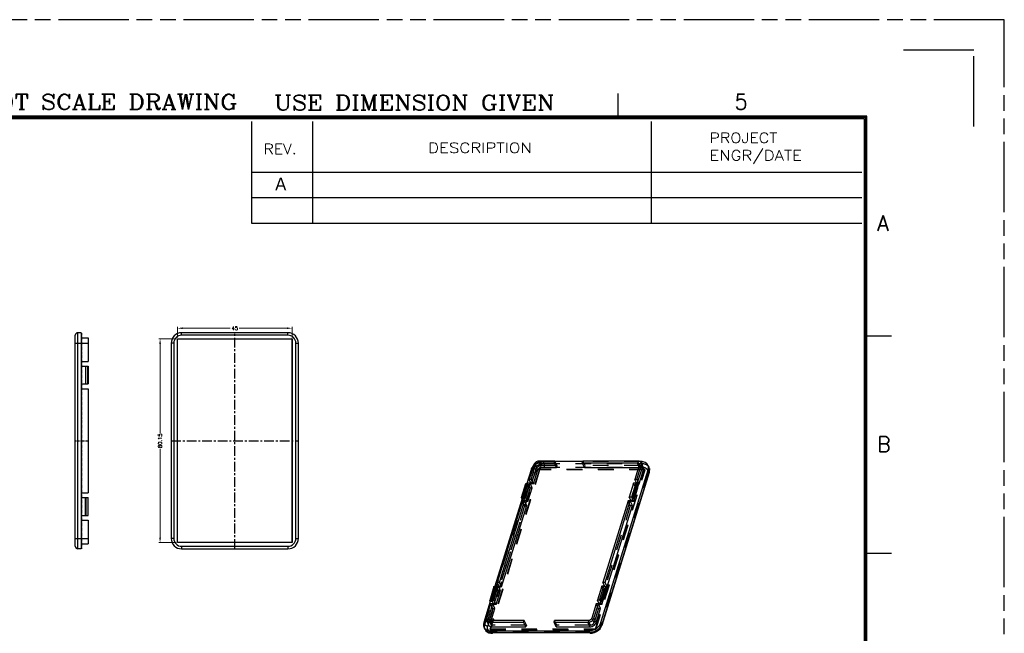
# Model space of a CAD drawing. Header units: millimetres. Extents: x 1261 to 1558, y 771 to 1231.
# Tile 105 of 105: x 1365 to 1558, y 1110 to 1231. Entities that reach past the tile are written whole.
import ezdxf
from ezdxf.enums import TextEntityAlignment as Align

# ---------------------------------------------------------------- set-up
doc = ezdxf.new("R2010")
doc.units = ezdxf.units.MM
doc.header["$LTSCALE"] = 30.734
for name, pattern in [('CENTER', [0.6, 0.375, -0.075, 0.075, -0.075]), ('HIDDEN', [0.2, 0.1, -0.1]), ('PHANTOM', [0.8, 0.45, -0.05, 0.1, -0.05, 0.1, -0.05])]:
    doc.linetypes.add(name, pattern=pattern)
doc.layers.get('0').update_dxf_attribs({"linetype": 'CONTINUOUS'})
doc.layers.get('Defpoints').update_dxf_attribs({"linetype": 'CONTINUOUS'})
doc.layers.add('DEFAULT_2', color=8, linetype='HIDDEN')
doc.layers.add('dim', color=82, linetype='CONTINUOUS', lineweight=9)
doc.styles.add('CENTURY', font='ROMANC.shx')
doc.styles.add('CHINA', font='txt.shx', dxfattribs={"bigfont": 'gbcbig.shx'})
doc.styles.add('CHINESE', font='PMingLiU.ttf')
doc.styles.add('SIMPLEX', font='SIMPLEX.shx', dxfattribs={"width": 0.8})

msp = doc.modelspace()

# ---------------------------------------------------------------- linework, layer by layer
at = {"color": 3, "linetype": 'Continuous'}
for p, q in [((1482.38, 1211.3), (1482.38, 1216.3)), ((1536.1, 1168.55), (1531.1, 1168.55)), ((1536.1, 1125.8), (1531.1, 1125.8))]:
    msp.add_line(p, q, dxfattribs=at)
at = {"linetype": 'Continuous'}
for p, q in [((1531.28, 1211.8), (1288.28, 1211.8)), ((1531.28, 1039.8), (1531.28, 1211.8)), ((1531.03, 1211.55), (1288.53, 1211.55)), ((1530.78, 1211.3), (1288.78, 1211.3)), ((1410.28, 1210.8), (1410.28, 1190.8)), ((1422.28, 1210.8), (1422.28, 1190.8)), ((1488.88, 1210.8), (1488.88, 1190.8)), ((1530.78, 1040.3), (1530.78, 1211.3)), ((1531.03, 1040.05), (1531.03, 1211.55)), ((1410.28, 1200.8), (1530.28, 1200.8)), ((1410.28, 1195.8), (1530.28, 1195.8)), ((1410.28, 1190.8), (1530.28, 1190.8))]:
    msp.add_line(p, q, dxfattribs=at)
at = {"color": 7, "linetype": 'Continuous'}
for p, q in [((1376.16, 1126.71), (1376.16, 1169.21)), ((1376.78, 1169.21), (1376.16, 1169.21)), ((1376.78, 1169.21), (1376.78, 1126.71)), ((1396.56, 1168.71), (1396.56, 1169.21)), ((1417.46, 1169.21), (1396.56, 1169.21)), ((1417.46, 1168.71), (1417.46, 1169.21)), ((1375.66, 1127.21), (1375.66, 1168.71)), ((1375.66, 1167.17), (1378.21, 1167.17)), ((1376.78, 1168.21), (1378.21, 1168.21)), ((1378.21, 1168.21), (1378.21, 1163.59)), ((1394.51, 1167.17), (1394.51, 1128.76)), ((1395.01, 1167.17), (1394.51, 1167.17)), ((1395.01, 1167.17), (1395.01, 1128.76)), ((1395.76, 1127.93), (1395.76, 1168)), ((1395.76, 1127.93), (1395.76, 1168)), ((1395.76, 1168), (1395.76, 1168)), ((1395.76, 1168), (1418.25, 1168)), ((1395.76, 1168), (1418.26, 1168)), ((1417.46, 1168.71), (1396.56, 1168.71)), ((1418.26, 1168), (1418.25, 1168)), ((1418.25, 1168), (1418.25, 1127.93)), ((1418.26, 1168), (1418.26, 1127.93)), ((1419.01, 1128.76), (1419.01, 1167.17)), ((1419.01, 1167.17), (1419.51, 1167.17)), ((1419.51, 1128.76), (1419.51, 1167.17)), ((1376.78, 1163.59), (1378.21, 1163.59)), ((1376.78, 1162.64), (1378.21, 1162.64)), ((1377.66, 1162.64), (1377.66, 1159.14)), ((1377.74, 1159.14), (1377.74, 1162.64)), ((1378.12, 1159.14), (1378.12, 1162.64)), ((1378.21, 1162.64), (1378.21, 1159.14)), ((1376.78, 1159.14), (1378.21, 1159.14)), ((1376.78, 1158.19), (1378.21, 1158.19)), ((1378.21, 1158.19), (1378.21, 1137.74)), ((1469.9, 1143.98), (1466.95, 1143.98)), ((1469.9, 1143.98), (1469.79, 1143.63)), ((1470.33, 1143.09), (1469.9, 1143.98)), ((1475.42, 1143.98), (1475.31, 1143.63)), ((1486.2, 1143.98), (1475.42, 1143.98)), ((1465.24, 1142.27), (1464.41, 1139.59)), ((1465.73, 1143.16), (1464.86, 1140.36)), ((1465.28, 1140.36), (1466.14, 1143.16)), ((1465.71, 1139.47), (1466.58, 1142.27)), ((1466.58, 1142.27), (1466.14, 1143.16)), ((1467.27, 1142.74), (1466.84, 1143.63)), ((1466.84, 1143.63), (1469.79, 1143.63)), ((1467.27, 1142.74), (1470.22, 1142.74)), ((1470.22, 1142.74), (1469.79, 1143.63)), ((1475.39, 1143.88), (1469.95, 1143.88)), ((1470.33, 1143.09), (1470.22, 1142.74)), ((1475.75, 1142.74), (1475.31, 1143.63)), ((1475.31, 1143.63), (1486.09, 1143.63)), ((1475.75, 1142.74), (1486.37, 1142.74)), ((1478.97, 1112.19), (1488.27, 1142.27)), ((1486.5, 1143.16), (1485.63, 1140.36)), ((1486.05, 1140.36), (1486.91, 1143.16)), ((1486.43, 1142.94), (1486.09, 1143.63)), ((1486.48, 1139.47), (1487.35, 1142.27)), ((1486.88, 1143.88), (1486.63, 1143.88)), ((1487.32, 1142.73), (1486.89, 1143.62)), ((1487.35, 1142.27), (1486.91, 1143.16)), ((1488.41, 1142.79), (1488.22, 1143.18)), ((1488.27, 1142.27), (1488.46, 1141.88)), ((1488.44, 1142.73), (1488.41, 1142.79)), ((1488.53, 1142.4), (1488.44, 1142.73)), ((1488.48, 1141.74), (1488.54, 1142.04)), ((1488.54, 1142.04), (1488.53, 1142.4)), ((1465.3, 1139.47), (1464.86, 1140.36)), ((1465.28, 1140.36), (1464.86, 1140.36)), ((1465.71, 1139.47), (1465.28, 1140.36)), ((1488.46, 1141.88), (1479.16, 1111.8)), ((1488.48, 1141.74), (1479.18, 1111.66)), ((1486.05, 1140.36), (1485.63, 1140.36)), ((1486.01, 1139.59), (1485.63, 1140.36)), ((1486.48, 1139.47), (1486.05, 1140.36)), ((1463.37, 1136.82), (1464.22, 1139.56)), ((1464.63, 1139.61), (1463.79, 1136.87)), ((1464.2, 1136.87), (1465.05, 1139.61)), ((1464.22, 1139.56), (1464.63, 1139.61)), ((1465.05, 1139.61), (1464.63, 1139.61)), ((1464.63, 1135.99), (1465.48, 1138.73)), ((1465.48, 1138.73), (1465.05, 1139.61)), ((1465.71, 1139.47), (1465.3, 1139.47)), ((1485.4, 1139.61), (1484.55, 1136.87)), ((1485.82, 1139.61), (1484.97, 1136.87)), ((1485.82, 1139.61), (1485.4, 1139.61)), ((1485.4, 1135.99), (1486.25, 1138.73)), ((1485.43, 1136.82), (1486.28, 1139.56)), ((1485.55, 1136.58), (1486.4, 1139.32)), ((1485.82, 1139.61), (1486.28, 1139.56)), ((1486.25, 1138.73), (1486.23, 1138.78)), ((1486.28, 1139.56), (1486.4, 1139.32)), ((1486.48, 1139.47), (1486.32, 1139.47)), ((1376.78, 1137.74), (1378.21, 1137.74)), ((1376.78, 1136.79), (1378.21, 1136.79)), ((1377.66, 1133.29), (1377.66, 1136.79)), ((1377.74, 1136.79), (1377.74, 1133.29)), ((1378.12, 1136.79), (1378.12, 1133.29)), ((1378.21, 1133.29), (1378.21, 1136.79)), ((1463.48, 1136.58), (1458.15, 1119.34)), ((1463.37, 1136.82), (1463.79, 1136.87)), ((1463.49, 1136.58), (1463.37, 1136.82)), ((1463.95, 1136.53), (1463.49, 1136.58)), ((1464.2, 1136.87), (1463.79, 1136.87)), ((1464.22, 1135.99), (1463.95, 1136.53)), ((1464.63, 1135.99), (1464.2, 1136.87)), ((1484.97, 1136.87), (1484.55, 1136.87)), ((1484.99, 1135.99), (1484.55, 1136.87)), ((1484.97, 1136.87), (1485.43, 1136.82)), ((1485.55, 1136.58), (1485.14, 1136.53)), ((1485.4, 1135.99), (1485.14, 1136.53)), ((1485.43, 1136.82), (1485.55, 1136.58)), ((1463.56, 1136.13), (1458.6, 1120.11)), ((1459.02, 1120.11), (1463.97, 1136.13)), ((1459.45, 1119.22), (1464.4, 1135.24)), ((1463.97, 1136.13), (1463.56, 1136.13)), ((1464.4, 1135.24), (1463.97, 1136.13)), ((1464.63, 1135.99), (1464.22, 1135.99)), ((1484.32, 1136.13), (1479.37, 1120.11)), ((1479.79, 1120.11), (1484.74, 1136.13)), ((1480.22, 1119.22), (1485.17, 1135.24)), ((1484.74, 1136.13), (1484.32, 1136.13)), ((1485.17, 1135.24), (1484.74, 1136.13)), ((1485.4, 1135.99), (1484.99, 1135.99)), ((1376.78, 1133.29), (1378.21, 1133.29)), ((1376.78, 1132.34), (1378.21, 1132.34)), ((1378.21, 1132.34), (1378.21, 1127.71)), ((1375.66, 1128.76), (1378.21, 1128.76)), ((1395.01, 1128.76), (1394.51, 1128.76)), ((1419.01, 1128.76), (1419.51, 1128.76)), ((1376.78, 1126.71), (1376.16, 1126.71)), ((1376.78, 1127.71), (1378.21, 1127.71)), ((1418.26, 1127.93), (1395.76, 1127.93)), ((1418.25, 1127.93), (1395.76, 1127.93)), ((1395.76, 1127.93), (1395.76, 1127.93)), ((1396.56, 1127.21), (1417.46, 1127.21)), ((1396.56, 1127.21), (1396.56, 1126.71)), ((1396.56, 1126.71), (1417.46, 1126.71)), ((1417.46, 1127.21), (1417.46, 1126.71)), ((1418.26, 1127.93), (1418.25, 1127.93)), ((1457.96, 1119.31), (1457.12, 1116.57)), ((1457.53, 1116.62), (1458.37, 1119.36)), ((1457.94, 1116.62), (1458.79, 1119.36)), ((1457.96, 1119.31), (1458.37, 1119.36)), ((1458.79, 1119.36), (1458.37, 1119.36)), ((1459.04, 1119.22), (1458.6, 1120.11)), ((1459.02, 1120.11), (1458.6, 1120.11)), ((1459.22, 1118.48), (1458.79, 1119.36)), ((1459.45, 1119.22), (1459.02, 1120.11)), ((1459.45, 1119.22), (1459.04, 1119.22)), ((1479.14, 1119.36), (1478.3, 1116.62)), ((1478.71, 1116.62), (1479.56, 1119.36)), ((1479.56, 1119.36), (1479.14, 1119.36)), ((1480.02, 1119.31), (1479.18, 1116.57)), ((1480.14, 1119.07), (1479.29, 1116.33)), ((1479.79, 1120.11), (1479.37, 1120.11)), ((1479.75, 1119.34), (1479.37, 1120.11)), ((1479.56, 1119.36), (1480.02, 1119.31)), ((1480.22, 1119.22), (1479.79, 1120.11)), ((1480.02, 1119.31), (1480.14, 1119.07)), ((1480.22, 1119.22), (1480.07, 1119.22)), ((1458.38, 1115.74), (1459.22, 1118.48)), ((1479.15, 1115.74), (1479.99, 1118.48)), ((1479.99, 1118.48), (1479.97, 1118.53)), ((1457.23, 1116.33), (1455.95, 1112.19)), ((1457.3, 1115.88), (1456.43, 1113.08)), ((1456.85, 1113.08), (1457.71, 1115.88)), ((1457.12, 1116.57), (1457.53, 1116.62)), ((1457.23, 1116.33), (1457.12, 1116.57)), ((1457.7, 1116.28), (1457.23, 1116.33)), ((1457.71, 1115.88), (1457.3, 1115.88)), ((1457.41, 1112.61), (1458.15, 1114.99)), ((1457.94, 1116.62), (1457.53, 1116.62)), ((1457.96, 1115.74), (1457.7, 1116.28)), ((1458.15, 1114.99), (1457.71, 1115.88)), ((1458.38, 1115.74), (1457.94, 1116.62)), ((1458.38, 1115.74), (1457.96, 1115.74)), ((1478.07, 1115.88), (1477.2, 1113.08)), ((1477.62, 1113.08), (1478.48, 1115.88)), ((1478.05, 1112.19), (1478.92, 1114.99)), ((1478.48, 1115.88), (1478.07, 1115.88)), ((1478.71, 1116.62), (1478.3, 1116.62)), ((1478.73, 1115.74), (1478.3, 1116.62)), ((1478.92, 1114.99), (1478.48, 1115.88)), ((1478.71, 1116.62), (1479.18, 1116.57)), ((1479.15, 1115.74), (1478.73, 1115.74)), ((1479.29, 1116.33), (1478.88, 1116.28)), ((1479.15, 1115.74), (1478.88, 1116.28)), ((1479.18, 1116.57), (1479.29, 1116.33)), ((1457.06, 1112.65), (1456.85, 1113.08)), ((1478.05, 1112.19), (1477.62, 1113.08)), ((1455.99, 1111.29), (1456.18, 1110.9)), ((1456.46, 1112.62), (1456.89, 1111.73)), ((1457.58, 1111.37), (1457.14, 1112.26)), ((1457.14, 1112.26), (1463.78, 1112.26)), ((1463.89, 1112.61), (1457.25, 1112.61)), ((1457.58, 1111.37), (1464.21, 1111.37)), ((1463.78, 1112.26), (1463.89, 1112.61)), ((1464.21, 1111.37), (1463.78, 1112.26)), ((1464.32, 1111.72), (1463.89, 1112.61)), ((1464.32, 1111.72), (1464.21, 1111.37)), ((1469.76, 1112.26), (1469.87, 1112.61)), ((1469.76, 1112.26), (1476.4, 1112.26)), ((1470.2, 1111.37), (1469.76, 1112.26)), ((1476.5, 1112.61), (1469.87, 1112.61)), ((1470.2, 1111.37), (1476.83, 1111.37)), ((1476.83, 1111.37), (1476.4, 1112.26)), ((1478.82, 1111), (1479.05, 1111.35)), ((1478.97, 1112.19), (1479.16, 1111.8)), ((1479.05, 1111.35), (1479.18, 1111.66)), ((1456.18, 1110.9), (1456.2, 1110.86)), ((1456.2, 1110.86), (1456.39, 1110.59)), ((1456.39, 1110.59), (1456.65, 1110.37)), ((1456.65, 1110.37), (1456.97, 1110.21)), ((1456.97, 1110.21), (1457.33, 1110.11)), ((1457.33, 1110.11), (1457.65, 1110.09)), ((1457.34, 1110.59), (1476.59, 1110.59)), ((1457.34, 1110.59), (1457.53, 1110.2)), ((1476.78, 1110.2), (1457.53, 1110.2)), ((1476.59, 1110.59), (1476.78, 1110.2)), ((1476.9, 1110.09), (1477.27, 1110.12)), ((1477.27, 1110.12), (1477.71, 1110.23)), ((1477.71, 1110.23), (1478.12, 1110.42)), ((1478.12, 1110.42), (1478.5, 1110.68)), ((1478.5, 1110.68), (1478.82, 1111))]:
    msp.add_line(p, q, dxfattribs=at)
at = {"color": 1, "linetype": 'CENTER', "ltscale": 0.01686}
for p, q in [((1376.93, 1126.71), (1376.93, 1169.21)), ((1375.66, 1147.96), (1378.21, 1147.96))]:
    msp.add_line(p, q, dxfattribs=at)
at = {"color": 1, "linetype": 'CENTER', "ltscale": 0.165289}
for p, q in [((1407.01, 1126.71), (1407.01, 1169.21)), ((1394.51, 1147.96), (1419.51, 1147.96))]:
    msp.add_line(p, q, dxfattribs=at)
at = {"color": 7, "linetype": 'Continuous'}
for centre, radius, start, end in [((1376.16, 1168.71), 0.5, 90, 180), ((1396.56, 1167.17), 2.05, 89.9967, 180.0033), ((1417.46, 1167.17), 2.05, 359.9967, 90.0033), ((1396.56, 1167.17), 1.55, 89.996, 180.004), ((1417.46, 1167.17), 1.55, 359.996, 90.004), ((1487.45, 1142.31), 1.07, 19.6477, 26.131), ((1487.43, 1142.31), 1.09, 12.2775, 19.6292), ((1396.56, 1128.76), 2.05, 179.9967, 270.0033), ((1396.56, 1128.76), 1.55, 179.996, 270.004), ((1417.46, 1128.76), 2.05, 269.9967, 0.0033), ((1417.46, 1128.76), 1.55, 269.996, 0.004), ((1376.16, 1127.21), 0.5, 180, 270), ((1477.62, 1112.28), 1.61, 338.365, 342.8118), ((1457.14, 1111.37), 1.07, 206.1387, 209.0791), ((1457.15, 1111.37), 1.07, 209.09, 215.273), ((1457.65, 1110.17), 0.076, 263.4986, 270.0529)]:
    msp.add_arc(centre, radius, start, end, dxfattribs=at)
for points, knots in [([(1466.95, 1143.98), (1466.82, 1143.98), (1466.62, 1143.95), (1466.37, 1143.85), (1466.03, 1143.66), (1465.8, 1143.39), (1465.73, 1143.16)], [0, 0, 0, 0, 0.254767, 0.387289, 0.519954, 1, 1, 1, 1]), ([(1486.89, 1143.62), (1486.86, 1143.68), (1486.78, 1143.78), (1486.62, 1143.9), (1486.42, 1143.97), (1486.27, 1143.98), (1486.2, 1143.98)], [0, 0, 0, 0, 0.226813, 0.465077, 0.721859, 1, 1, 1, 1]), ([(1465.68, 1143.01), (1465.63, 1142.95), (1465.44, 1142.73), (1465.3, 1142.47), (1465.24, 1142.27)], [0, 0, 0, 0, 0.263852, 1, 1, 1, 1]), ([(1466.14, 1143.16), (1466.18, 1143.29), (1466.32, 1143.44), (1466.51, 1143.55), (1466.65, 1143.61), (1466.76, 1143.63), (1466.84, 1143.63)], [0, 0, 0, 0, 0.480042, 0.612695, 0.745265, 1, 1, 1, 1]), ([(1467.27, 1142.74), (1467.2, 1142.74), (1467.08, 1142.72), (1466.94, 1142.67), (1466.75, 1142.56), (1466.62, 1142.41), (1466.58, 1142.27)], [0, 0, 0, 0, 0.254735, 0.387305, 0.519958, 1, 1, 1, 1]), ([(1486.09, 1143.63), (1486.13, 1143.63), (1486.22, 1143.62), (1486.33, 1143.58), (1486.42, 1143.51), (1486.47, 1143.45), (1486.48, 1143.42)], [0, 0, 0, 0, 0.278877, 0.534607, 0.773437, 1, 1, 1, 1]), ([(1486.48, 1143.42), (1486.5, 1143.38), (1486.53, 1143.29), (1486.51, 1143.2), (1486.5, 1143.16)], [0, 0, 0, 0, 0.481351, 1, 1, 1, 1]), ([(1488.22, 1143.18), (1488.17, 1143.28), (1488.02, 1143.49), (1487.7, 1143.71), (1487.31, 1143.85), (1487.02, 1143.88), (1486.88, 1143.88)], [0, 0, 0, 0, 0.226855, 0.465049, 0.722051, 1, 1, 1, 1]), ([(1486.91, 1143.16), (1486.94, 1143.24), (1486.96, 1143.4), (1486.92, 1143.55), (1486.89, 1143.62)], [0, 0, 0, 0, 0.517729, 1, 1, 1, 1]), ([(1487.35, 1142.27), (1487.37, 1142.35), (1487.39, 1142.51), (1487.36, 1142.67), (1487.32, 1142.73)], [0, 0, 0, 0, 0.517729, 1, 1, 1, 1]), ([(1488.27, 1142.27), (1488.31, 1142.42), (1488.35, 1142.66), (1488.3, 1142.97), (1488.25, 1143.11), (1488.22, 1143.18)], [0, 0, 0, 0, 0.51614, 0.760441, 1, 1, 1, 1]), ([(1488.5, 1142.54), (1488.52, 1142.44), (1488.53, 1142.21), (1488.49, 1141.99), (1488.46, 1141.88)], [0, 0, 0, 0, 0.485248, 1, 1, 1, 1]), ([(1488.48, 1141.74), (1488.48, 1141.76), (1488.49, 1141.81), (1488.47, 1141.86), (1488.46, 1141.88)], [0, 0, 0, 0, 0.47425, 1, 1, 1, 1]), ([(1456.43, 1113.08), (1456.41, 1113), (1456.38, 1112.84), (1456.42, 1112.68), (1456.46, 1112.62)], [0, 0, 0, 0, 0.517729, 1, 1, 1, 1]), ([(1456.86, 1112.81), (1456.84, 1112.85), (1456.82, 1112.94), (1456.83, 1113.03), (1456.85, 1113.08)], [0, 0, 0, 0, 0.481351, 1, 1, 1, 1]), ([(1476.4, 1112.26), (1476.53, 1112.26), (1476.73, 1112.29), (1476.98, 1112.39), (1477.31, 1112.58), (1477.54, 1112.84), (1477.62, 1113.08)], [0, 0, 0, 0, 0.254767, 0.387289, 0.519954, 1, 1, 1, 1]), ([(1477.2, 1113.08), (1477.16, 1112.94), (1477.03, 1112.79), (1476.84, 1112.68), (1476.69, 1112.63), (1476.58, 1112.61), (1476.5, 1112.61)], [0, 0, 0, 0, 0.480042, 0.612695, 0.745265, 1, 1, 1, 1]), ([(1455.95, 1112.19), (1455.9, 1112.04), (1455.86, 1111.8), (1455.91, 1111.5), (1455.96, 1111.36), (1455.99, 1111.29)], [0, 0, 0, 0, 0.51614, 0.760441, 1, 1, 1, 1]), ([(1455.99, 1111.29), (1456.01, 1111.26), (1456.07, 1111.14), (1456.16, 1111.04), (1456.24, 1110.97)], [0, 0, 0, 0, 0.247968, 1, 1, 1, 1]), ([(1456.46, 1112.62), (1456.48, 1112.56), (1456.56, 1112.46), (1456.72, 1112.34), (1456.92, 1112.27), (1457.07, 1112.26), (1457.14, 1112.26)], [0, 0, 0, 0, 0.226813, 0.465077, 0.721859, 1, 1, 1, 1]), ([(1457.25, 1112.61), (1457.21, 1112.61), (1457.13, 1112.62), (1457.01, 1112.66), (1456.92, 1112.72), (1456.88, 1112.78), (1456.86, 1112.81)], [0, 0, 0, 0, 0.278877, 0.534607, 0.773437, 1, 1, 1, 1]), ([(1456.89, 1111.73), (1456.92, 1111.67), (1456.99, 1111.57), (1457.16, 1111.45), (1457.36, 1111.38), (1457.5, 1111.37), (1457.58, 1111.37)], [0, 0, 0, 0, 0.226813, 0.465077, 0.721859, 1, 1, 1, 1]), ([(1476.59, 1110.59), (1476.84, 1110.59), (1477.37, 1110.68), (1478.08, 1111.02), (1478.65, 1111.53), (1478.9, 1111.97), (1478.97, 1112.19)], [0, 0, 0, 0, 0.253195, 0.516159, 0.770104, 1, 1, 1, 1]), ([(1479.12, 1111.69), (1479.04, 1111.47), (1478.77, 1111.07), (1478.21, 1110.6), (1477.52, 1110.28), (1477.02, 1110.2), (1476.78, 1110.2)], [0, 0, 0, 0, 0.233089, 0.48747, 0.748766, 1, 1, 1, 1]), ([(1476.83, 1111.37), (1476.96, 1111.37), (1477.16, 1111.4), (1477.41, 1111.5), (1477.75, 1111.69), (1477.98, 1111.96), (1478.05, 1112.19)], [0, 0, 0, 0, 0.254767, 0.387289, 0.519954, 1, 1, 1, 1]), ([(1479.18, 1111.66), (1479.19, 1111.68), (1479.19, 1111.73), (1479.17, 1111.78), (1479.16, 1111.8)], [0, 0, 0, 0, 0.474247, 1, 1, 1, 1]), ([(1456.24, 1110.97), (1456.3, 1110.9), (1456.46, 1110.79), (1456.82, 1110.63), (1457.13, 1110.59), (1457.34, 1110.59)], [0, 0, 0, 0, 0.230137, 0.47285, 1, 1, 1, 1]), ([(1457.53, 1110.2), (1457.4, 1110.2), (1457.14, 1110.22), (1456.79, 1110.33), (1456.49, 1110.5), (1456.33, 1110.67), (1456.27, 1110.75)], [0, 0, 0, 0, 0.275433, 0.532724, 0.772716, 1, 1, 1, 1]), ([(1457.64, 1110.09), (1457.63, 1110.09), (1457.6, 1110.1), (1457.56, 1110.14), (1457.54, 1110.18), (1457.53, 1110.2)], [0, 0, 0, 0, 0.196554, 0.548917, 1, 1, 1, 1]), ([(1476.9, 1110.09), (1476.89, 1110.09), (1476.86, 1110.1), (1476.83, 1110.12), (1476.8, 1110.15), (1476.79, 1110.18), (1476.78, 1110.2)], [0, 0, 0, 0, 0.195385, 0.417895, 0.684499, 1, 1, 1, 1])]:
    msp.add_open_spline(points, degree=3, knots=knots, dxfattribs=at)
at = {"layer": 'DEFAULT_2', "color": 8, "linetype": 'HIDDEN'}
for p, q in [((1467.38, 1143.09), (1466.95, 1143.98)), ((1475.86, 1143.09), (1475.42, 1143.98)), ((1486.63, 1143.09), (1486.2, 1143.98)), ((1466.89, 1142.34), (1457.19, 1110.95)), ((1466.94, 1142.23), (1457.24, 1110.84)), ((1465.24, 1142.27), (1465.43, 1141.88)), ((1466.16, 1142.27), (1465.3, 1139.47)), ((1466.16, 1142.27), (1465.73, 1143.16)), ((1466.94, 1142.23), (1466.89, 1142.34)), ((1487.61, 1142.34), (1466.89, 1142.34)), ((1487.66, 1142.23), (1466.94, 1142.23)), ((1470.33, 1143.09), (1467.38, 1143.09)), ((1467.63, 1143.88), (1467.82, 1143.49)), ((1469.95, 1143.88), (1467.63, 1143.88)), ((1467.82, 1143.49), (1487.07, 1143.49)), ((1467.85, 1142.79), (1487.1, 1142.79)), ((1486.63, 1143.88), (1475.39, 1143.88)), ((1475.75, 1142.74), (1475.86, 1143.09)), ((1486.63, 1143.09), (1475.86, 1143.09)), ((1477.91, 1110.95), (1487.61, 1142.34)), ((1477.96, 1110.84), (1487.66, 1142.23)), ((1486.93, 1142.27), (1486.07, 1139.47)), ((1486.37, 1142.74), (1486.53, 1142.74)), ((1486.53, 1142.74), (1486.43, 1142.94)), ((1486.92, 1142.54), (1486.48, 1143.42)), ((1486.93, 1142.27), (1486.5, 1143.16)), ((1486.88, 1143.88), (1487.07, 1143.49)), ((1487.66, 1142.23), (1487.61, 1142.34)), ((1456.14, 1111.8), (1465.43, 1141.88)), ((1456.75, 1111.49), (1466.04, 1141.57)), ((1488.15, 1141.57), (1478.85, 1111.49)), ((1464.41, 1139.59), (1463.48, 1136.58)), ((1463.49, 1136.58), (1464.34, 1139.32)), ((1464.8, 1139.27), (1463.95, 1136.53)), ((1464.34, 1139.32), (1464.22, 1139.56)), ((1465.07, 1138.73), (1464.22, 1135.99)), ((1464.8, 1139.27), (1464.34, 1139.32)), ((1465.07, 1138.73), (1464.8, 1139.27)), ((1465.07, 1138.73), (1465.48, 1138.73)), ((1485.84, 1138.73), (1484.99, 1135.99)), ((1485.98, 1139.27), (1485.14, 1136.53)), ((1485.84, 1138.73), (1485.4, 1139.61)), ((1485.84, 1138.73), (1486.25, 1138.73)), ((1486.4, 1139.32), (1485.98, 1139.27)), ((1486.23, 1138.78), (1485.98, 1139.27)), ((1486.07, 1139.47), (1486.01, 1139.59)), ((1486.32, 1139.47), (1486.07, 1139.47)), ((1463.99, 1135.24), (1459.04, 1119.22)), ((1463.99, 1135.24), (1463.56, 1136.13)), ((1463.99, 1135.24), (1464.4, 1135.24)), ((1484.76, 1135.24), (1479.81, 1119.22)), ((1484.76, 1135.24), (1484.32, 1136.13)), ((1484.76, 1135.24), (1485.17, 1135.24)), ((1458.15, 1119.34), (1457.23, 1116.33)), ((1458.08, 1119.07), (1457.23, 1116.33)), ((1457.7, 1116.28), (1458.54, 1119.02)), ((1458.08, 1119.07), (1457.96, 1119.31)), ((1458.54, 1119.02), (1458.08, 1119.07)), ((1458.81, 1118.48), (1458.54, 1119.02)), ((1478.88, 1116.28), (1479.73, 1119.02)), ((1479.58, 1118.48), (1479.14, 1119.36)), ((1480.14, 1119.07), (1479.73, 1119.02)), ((1479.97, 1118.53), (1479.73, 1119.02)), ((1479.81, 1119.22), (1479.75, 1119.34)), ((1480.07, 1119.22), (1479.81, 1119.22)), ((1458.81, 1118.48), (1457.96, 1115.74)), ((1458.81, 1118.48), (1459.22, 1118.48)), ((1479.58, 1118.48), (1478.73, 1115.74)), ((1479.58, 1118.48), (1479.99, 1118.48)), ((1457.73, 1114.99), (1456.87, 1112.19)), ((1457.73, 1114.99), (1457.3, 1115.88)), ((1457.73, 1114.99), (1458.15, 1114.99)), ((1478.5, 1114.99), (1477.64, 1112.19)), ((1478.5, 1114.99), (1478.07, 1115.88)), ((1478.5, 1114.99), (1478.92, 1114.99)), ((1456.87, 1112.19), (1456.43, 1113.08)), ((1477.64, 1112.19), (1477.2, 1113.08)), ((1455.95, 1112.19), (1456.14, 1111.8)), ((1456.86, 1112.81), (1457.3, 1111.93)), ((1457.28, 1112.19), (1457.06, 1112.65)), ((1457.69, 1111.72), (1457.25, 1112.61)), ((1457.28, 1112.19), (1457.41, 1112.61)), ((1464.32, 1111.72), (1457.69, 1111.72)), ((1470.31, 1111.72), (1469.87, 1112.61)), ((1470.2, 1111.37), (1470.31, 1111.72)), ((1476.94, 1111.72), (1470.31, 1111.72)), ((1476.94, 1111.72), (1476.5, 1112.61)), ((1457.24, 1110.84), (1457.19, 1110.95)), ((1457.19, 1110.95), (1477.91, 1110.95)), ((1457.24, 1110.84), (1477.96, 1110.84)), ((1477.05, 1110.28), (1457.8, 1110.28)), ((1477.96, 1110.84), (1477.91, 1110.95))]:
    msp.add_line(p, q, dxfattribs=at)
for centre, radius, start, end in [((1467.48, 1141.35), 2.45, 134.1898, 137.5683), ((1467.54, 1141.3), 2.52, 133.2132, 134.2026)]:
    msp.add_arc(centre, radius, start, end, dxfattribs=at)
for points, knots in [([(1465.43, 1141.88), (1465.5, 1142.11), (1465.75, 1142.54), (1466.32, 1143.05), (1467.03, 1143.4), (1467.56, 1143.49), (1467.82, 1143.49)], [0, 0, 0, 0, 0.229896, 0.483841, 0.746805, 1, 1, 1, 1]), ([(1467.63, 1143.88), (1467.3, 1143.88), (1466.63, 1143.73), (1466.05, 1143.37), (1465.81, 1143.14)], [0, 0, 0, 0, 0.494242, 1, 1, 1, 1]), ([(1466.04, 1141.57), (1466.1, 1141.74), (1466.29, 1142.07), (1466.72, 1142.46), (1467.26, 1142.72), (1467.65, 1142.79), (1467.85, 1142.79)], [0, 0, 0, 0, 0.229894, 0.48384, 0.746806, 1, 1, 1, 1]), ([(1467.38, 1143.09), (1467.25, 1143.09), (1467.05, 1143.06), (1466.8, 1142.96), (1466.47, 1142.77), (1466.24, 1142.51), (1466.16, 1142.27)], [0, 0, 0, 0, 0.254767, 0.387289, 0.519954, 1, 1, 1, 1]), ([(1467.85, 1142.79), (1467.86, 1142.84), (1467.89, 1142.97), (1467.89, 1143.15), (1467.87, 1143.33), (1467.84, 1143.44), (1467.82, 1143.49)], [0, 0, 0, 0, 0.247426, 0.519336, 0.780974, 1, 1, 1, 1]), ([(1486.92, 1142.54), (1486.9, 1142.57), (1486.86, 1142.63), (1486.77, 1142.69), (1486.65, 1142.73), (1486.57, 1142.74), (1486.53, 1142.74)], [0, 0, 0, 0, 0.226563, 0.465393, 0.721123, 1, 1, 1, 1]), ([(1487.32, 1142.73), (1487.3, 1142.79), (1487.22, 1142.89), (1487.06, 1143.01), (1486.86, 1143.08), (1486.71, 1143.09), (1486.63, 1143.09)], [0, 0, 0, 0, 0.226813, 0.465077, 0.721859, 1, 1, 1, 1]), ([(1486.93, 1142.27), (1486.95, 1142.32), (1486.96, 1142.41), (1486.94, 1142.5), (1486.92, 1142.54)], [0, 0, 0, 0, 0.518649, 1, 1, 1, 1]), ([(1487.07, 1143.49), (1487.21, 1143.49), (1487.5, 1143.46), (1487.89, 1143.32), (1488.21, 1143.1), (1488.36, 1142.9), (1488.41, 1142.79)], [0, 0, 0, 0, 0.277943, 0.534947, 0.773146, 1, 1, 1, 1]), ([(1487.1, 1142.79), (1487.12, 1142.84), (1487.14, 1142.97), (1487.14, 1143.15), (1487.12, 1143.33), (1487.09, 1143.44), (1487.07, 1143.49)], [0, 0, 0, 0, 0.247426, 0.519336, 0.780974, 1, 1, 1, 1]), ([(1487.1, 1142.79), (1487.27, 1142.79), (1487.53, 1142.75), (1487.83, 1142.59), (1488, 1142.44), (1488.13, 1142.25), (1488.2, 1142.04), (1488.21, 1141.8), (1488.17, 1141.65), (1488.15, 1141.57)], [0, 0, 0, 0, 0.276425, 0.402544, 0.521918, 0.637562, 0.753366, 0.873223, 1, 1, 1, 1]), ([(1466.04, 1141.57), (1465.98, 1141.57), (1465.85, 1141.59), (1465.68, 1141.66), (1465.53, 1141.75), (1465.45, 1141.84), (1465.43, 1141.88)], [0, 0, 0, 0, 0.264737, 0.536644, 0.78852, 1, 1, 1, 1]), ([(1488.15, 1141.57), (1488.19, 1141.57), (1488.26, 1141.58), (1488.36, 1141.61), (1488.44, 1141.66), (1488.47, 1141.71), (1488.48, 1141.74)], [0, 0, 0, 0, 0.303752, 0.569989, 0.797786, 1, 1, 1, 1]), ([(1456.18, 1110.9), (1456.15, 1110.97), (1456.1, 1111.11), (1456.05, 1111.41), (1456.09, 1111.65), (1456.14, 1111.8)], [0, 0, 0, 0, 0.239556, 0.483861, 1, 1, 1, 1]), ([(1456.75, 1111.49), (1456.69, 1111.49), (1456.56, 1111.51), (1456.38, 1111.58), (1456.23, 1111.67), (1456.16, 1111.76), (1456.14, 1111.8)], [0, 0, 0, 0, 0.264737, 0.536644, 0.78852, 1, 1, 1, 1]), ([(1457.8, 1110.28), (1457.63, 1110.28), (1457.37, 1110.32), (1457.07, 1110.47), (1456.9, 1110.63), (1456.77, 1110.81), (1456.7, 1111.03), (1456.69, 1111.26), (1456.73, 1111.42), (1456.75, 1111.49)], [0, 0, 0, 0, 0.276425, 0.402544, 0.521918, 0.637562, 0.753366, 0.873223, 1, 1, 1, 1]), ([(1456.87, 1112.19), (1456.84, 1112.11), (1456.82, 1111.95), (1456.86, 1111.8), (1456.89, 1111.73)], [0, 0, 0, 0, 0.517729, 1, 1, 1, 1]), ([(1457.28, 1112.19), (1457.27, 1112.15), (1457.25, 1112.06), (1457.28, 1111.97), (1457.3, 1111.93)], [0, 0, 0, 0, 0.518649, 1, 1, 1, 1]), ([(1457.3, 1111.93), (1457.31, 1111.9), (1457.35, 1111.84), (1457.45, 1111.77), (1457.56, 1111.73), (1457.65, 1111.72), (1457.69, 1111.72)], [0, 0, 0, 0, 0.226563, 0.465393, 0.721123, 1, 1, 1, 1]), ([(1476.94, 1111.72), (1477.01, 1111.72), (1477.13, 1111.74), (1477.27, 1111.8), (1477.46, 1111.91), (1477.59, 1112.06), (1477.64, 1112.19)], [0, 0, 0, 0, 0.254735, 0.387305, 0.519958, 1, 1, 1, 1]), ([(1478.85, 1111.49), (1478.8, 1111.32), (1478.61, 1110.99), (1478.18, 1110.61), (1477.64, 1110.35), (1477.25, 1110.28), (1477.05, 1110.28)], [0, 0, 0, 0, 0.229894, 0.48384, 0.746806, 1, 1, 1, 1]), ([(1478.85, 1111.49), (1478.89, 1111.49), (1478.97, 1111.5), (1479.07, 1111.53), (1479.14, 1111.58), (1479.17, 1111.63), (1479.18, 1111.66)], [0, 0, 0, 0, 0.303753, 0.56999, 0.797787, 1, 1, 1, 1]), ([(1457.8, 1110.28), (1457.79, 1110.25), (1457.78, 1110.2), (1457.74, 1110.14), (1457.7, 1110.1), (1457.66, 1110.09), (1457.65, 1110.09)], [0, 0, 0, 0, 0.332475, 0.607145, 0.823607, 1, 1, 1, 1]), ([(1477.05, 1110.28), (1477.04, 1110.25), (1477.03, 1110.2), (1476.99, 1110.14), (1476.95, 1110.1), (1476.92, 1110.09), (1476.9, 1110.09)], [0, 0, 0, 0, 0.332486, 0.607156, 0.82361, 1, 1, 1, 1])]:
    msp.add_open_spline(points, degree=3, knots=knots, dxfattribs=at)
at = {"layer": 'Defpoints', "color": 2, "linetype": 'PHANTOM'}
msp.add_lwpolyline([(1261.28, 1020.8), (1558.28, 1020.8), (1558.28, 1230.8), (1261.28, 1230.8)], close=True, dxfattribs=at)
msp.add_lwpolyline([(1552.28, 1209.8), (1552.28, 1224.8), (1537.28, 1224.8)], dxfattribs=at)
at = {"layer": 'dim', "color": 131, "lineweight": 5}
for p, q in [((1395.76, 1168.25), (1395.76, 1170.35)), ((1418.26, 1168.25), (1418.26, 1170.35)), ((1395.51, 1168), (1392.07, 1168)), ((1395.51, 1127.93), (1392.07, 1127.93))]:
    msp.add_line(p, q, dxfattribs=at)
at = {"layer": 'dim', "lineweight": 5}
for p, q in [((1396.76, 1170.1), (1406.13, 1170.1)), ((1417.26, 1170.1), (1407.88, 1170.1)), ((1392.32, 1167), (1392.32, 1149.53)), ((1392.32, 1128.93), (1392.32, 1146.4))]:
    msp.add_line(p, q, dxfattribs=at)
at = {"layer": 'dim'}
for points in [[(1396.76, 1170.27), (1396.76, 1169.94), (1395.76, 1170.1)], [(1417.26, 1170.27), (1417.26, 1169.94), (1418.26, 1170.1)], [(1392.15, 1167), (1392.49, 1167), (1392.32, 1168)], [(1392.15, 1128.93), (1392.49, 1128.93), (1392.32, 1127.93)]]:
    msp.add_solid(points, dxfattribs=at)

# ---------------------------------------------------------------- texts
at = {"color": 3, "linetype": 'Continuous', "style": 'CENTURY'}
for s, height, width, p, p2 in [('DO NOT SCALE DRAWING', 3, 1.004831, (1348.15, 1213.12), (1407.57, 1213.12)), ('USE DIMENSION GIVEN', 3, 1.013123, (1414.71, 1212.97), (1469.85, 1212.97)), ('REV.', 2, 0.985507, (1412.69, 1204.35), (1419.16, 1204.35)), ('DESCRIPTION', 2, 1.009434, (1445.01, 1204.6), (1465.39, 1204.6)), ('ENGR/DATE', 2, 1.005263, (1500.32, 1203.11), (1518.51, 1203.11))]:
    msp.add_text(s, height=height, dxfattribs=dict(at, width=width)).set_placement(p, p2, align=Align.FIT)
at = {"color": 3, "linetype": 'Continuous', "style": 'SIMPLEX'}
for s, p in [('5', (1505.25, 1213.15)), ('A', (1533.29, 1189.26)), ('B', (1533.29, 1145.78))]:
    msp.add_text(s, height=3, dxfattribs=at).set_placement(p)
at = {"color": 3, "linetype": 'Continuous', "style": 'CENTURY'}
msp.add_text('PROJECT', height=2, dxfattribs=at).set_placement((1500.32, 1206.55), (1513.65, 1206.55), align=Align.FIT)
at = {"layer": 'dim', "style": 'CHINESE'}
msp.add_text('A', height=2.5, dxfattribs=at).set_placement((1414.95, 1197.22))
at = {"layer": 'dim', "color": 42, "insert": (1407.01, 1170.1), "char_height": 0.75, "attachment_point": 5, "style": 'CHINA'}
msp.add_mtext('45', dxfattribs=at)
at = {"layer": 'dim', "color": 42, "insert": (1392.32, 1147.96), "char_height": 0.75, "attachment_point": 5, "rotation": 90, "style": 'CHINA'}
msp.add_mtext('80.15', dxfattribs=at)

doc.saveas('drawing.dxf')
